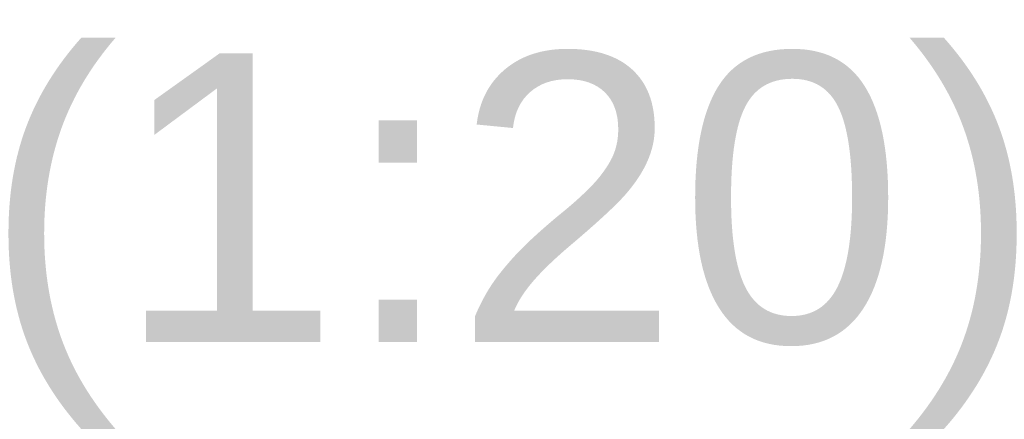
# Model space of a CAD drawing. Header units: millimetres. Extents: x 0 to 200, y 0 to 287.
# Tile 40 of 78: x 155.47 to 170.8, y 126.6 to 132.82. Entities that reach past the tile are written whole.
import ezdxf
from ezdxf.enums import TextEntityAlignment as Align

# ---------------------------------------------------------------- set-up
doc = ezdxf.new("R2010")
doc.units = ezdxf.units.MM
doc.layers.add('Standard', color=7, linetype='Continuous')
doc.styles.add('SEACAD_Arial', font='arial.ttf')

msp = doc.modelspace()

# ---------------------------------------------------------------- texts
at = {"layer": 'Standard', "color": 7, "linetype": 'Continuous', "style": 'SEACAD_Arial'}
for s, p in [('(', (154.905, 132.299)), (')', (169.285, 132.299)), ('1', (156.959, 132.299)), ('20', (162.242, 132.299)), (':', (160.481, 132.299))]:
    msp.add_text(s, height=4.5, dxfattribs=at).set_placement(p, align=Align.TOP_LEFT)

doc.saveas('drawing.dxf')
